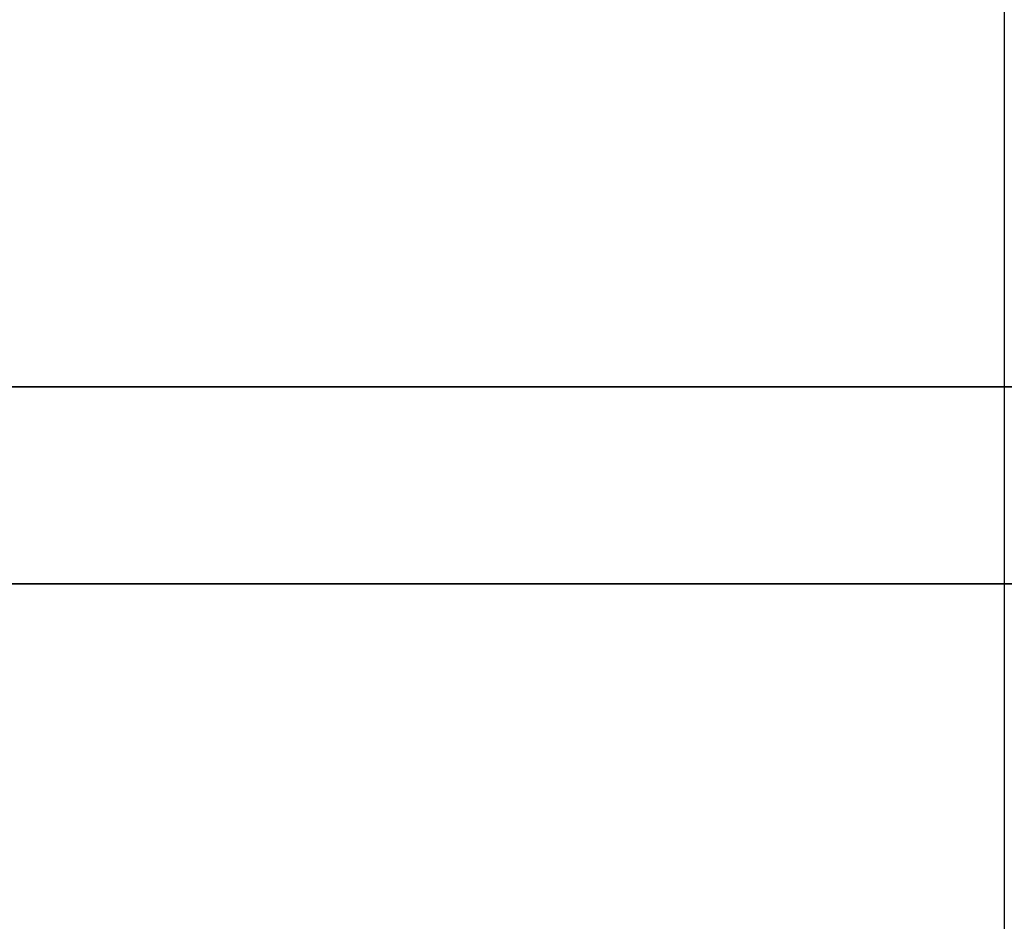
# Model space of a CAD drawing. Header units: millimetres. Extents: x -225 to 225, y 20 to 511.
# Tile 197 of 220: x -19 to 0, y 54 to 70. Entities that reach past the tile are written whole.
import ezdxf

# ---------------------------------------------------------------- set-up
doc = ezdxf.new("R2010")
doc.units = ezdxf.units.MM
doc.layers.add('SISTA tabouret_02bis', color=7, linetype='Continuous', true_color=0xffffff)

msp = doc.modelspace()

# ---------------------------------------------------------------- linework, layer by layer
at = {"layer": 'SISTA tabouret_02bis', "color": 7, "true_color": 0xffffff}
for p, q in [((-149.61, 63.449, 316.161), (148.996, 63.449, 316.161)), ((148.996, 63.449, 346.339), (-149.61, 63.449, 346.339)), ((-151.716, 59.787, 325), (151.101, 59.787, 325)), ((151.101, 59.787, 337.5), (-151.716, 59.787, 337.5)), ((-151.716, 59.787, 331.25), (151.101, 59.787, 331.25))]:
    msp.add_line(p, q, dxfattribs=at)
msp.add_open_spline([(-0.307, 426.715, 767.71), (-0.307, 425.569, 766.992), (-0.307, 424.422, 766.333), (-0.307, 423.276, 765.719), (-0.307, 420.979, 764.565), (-0.307, 418.681, 763.54), (-0.307, 417.529, 763.054), (-0.307, 414.546, 761.858), (-0.307, 411.562, 760.805), (-0.307, 409.73, 760.202), (-0.307, 405.648, 758.942), (-0.307, 401.565, 757.846), (-0.307, 399.314, 757.284), (-0.307, 394.757, 756.218), (-0.307, 390.2, 755.285), (-0.307, 387.893, 754.843), (-0.307, 382.428, 753.858), (-0.307, 376.962, 753.01), (-0.307, 373.803, 752.56), (-0.307, 362.795, 751.116), (-0.307, 351.788, 750.068), (-0.307, 343.939, 749.476), (-0.307, 327.543, 748.525), (-0.307, 311.146, 748.111), (-0.307, 302.598, 748.027), (-0.307, 291.547, 748.081), (-0.307, 280.496, 748.363), (-0.307, 277.994, 748.439), (-0.307, 273.236, 748.606), (-0.307, 268.479, 748.821), (-0.307, 266.224, 748.934), (-0.307, 262.384, 749.145), (-0.307, 258.545, 749.394), (-0.307, 256.961, 749.503), (-0.307, 254.586, 749.678), (-0.307, 252.21, 749.869), (-0.307, 251.419, 749.935), (-0.307, 249.899, 750.066), (-0.307, 248.379, 750.203), (-0.307, 247.649, 750.267), (-0.307, 245.459, 750.461), (-0.307, 243.269, 750.655), (-0.307, 241.808, 750.785), (-0.307, 238.311, 751.095), (-0.307, 234.815, 751.404), (-0.307, 232.779, 751.585), (-0.307, 228.392, 751.974), (-0.307, 224.004, 752.363), (-0.307, 221.653, 752.571), (-0.307, 212.256, 753.404), (-0.307, 202.859, 754.237), (-0.307, 195.813, 754.861), (-0.307, 181.104, 756.165), (-0.307, 166.395, 757.468), (-0.307, 158.732, 758.148), (-0.307, 143.956, 759.457), (-0.307, 129.181, 760.767), (-0.307, 122.07, 761.397), (-0.307, 107.846, 762.657), (-0.307, 93.623, 763.918), (-0.307, 86.511, 764.548), (-0.307, 74.255, 765.635), (-0.307, 61.999, 766.721), (-0.307, 56.855, 767.177), (-0.307, 47.53, 768.003), (-0.307, 38.205, 768.83), (-0.307, 34.023, 769.2), (-0.307, 29.842, 769.571), (-0.307, 25.661, 769.941)], degree=5, knots=[-0.6144194, -0.6144194, -0.6144194, -0.6144194, -0.6144194, -0.6144194, -0.6005468, -0.6005468, -0.6005468, -0.5866091, -0.5866091, -0.5866091, -0.5644354, -0.5644354, -0.5644354, -0.5371935, -0.5371935, -0.5371935, -0.5092769, -0.5092769, -0.5092769, -0.4710405, -0.4710405, -0.4710405, -0.3760447, -0.3760447, -0.3760447, -0.2725813, -0.2725813, -0.2725813, -0.2422923, -0.2422923, -0.2422923, -0.2149976, -0.2149976, -0.2149976, -0.1958223, -0.1958223, -0.1958223, -0.1862489, -0.1862489, -0.1862489, -0.1774209, -0.1774209, -0.1774209, -0.1597382, -0.1597382, -0.1597382, -0.1350992, -0.1350992, -0.1350992, -0.106637, -0.106637, -0.106637, -0.0213597, -0.0213597, -0.0213597, 0.071395, 0.071395, 0.071395, 0.1574728, 0.1574728, 0.1574728, 0.2435506, 0.2435506, 0.2435506, 0.3058116, 0.3058116, 0.3058116, 0.3564205, 0.3564205, 0.3564205, 0.3564205, 0.3564205, 0.3564205], dxfattribs=at)

doc.saveas('drawing.dxf')
